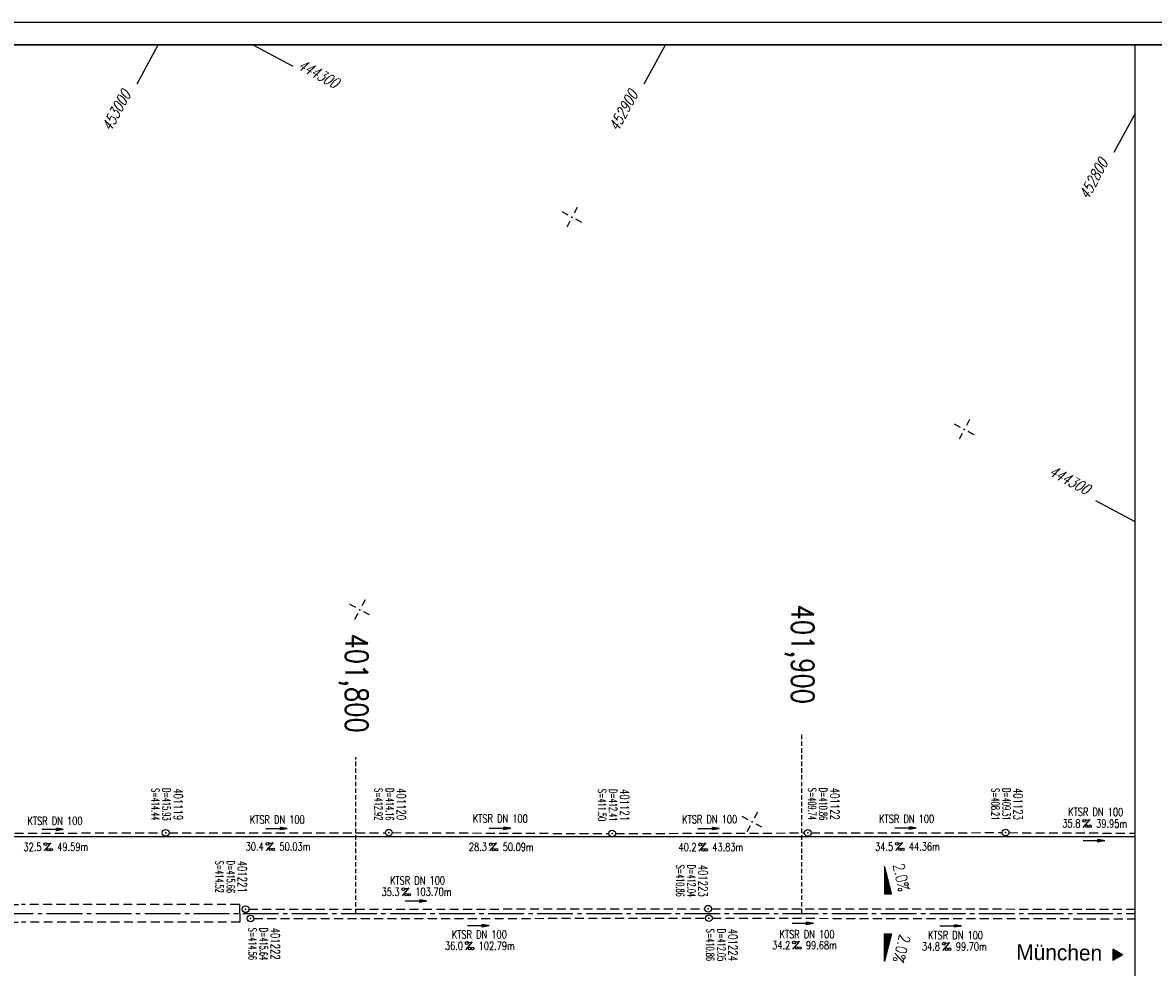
# Model space of a CAD drawing. Extents: x 0 to 1135, y 0 to 420.
# Tile 14 of 39: x 701 to 954, y 208 to 420. Entities that reach past the tile are written whole.
import ezdxf
from ezdxf.enums import TextEntityAlignment as Align

# ---------------------------------------------------------------- set-up
doc = ezdxf.new("R2010")
doc.units = 0
doc.header["$LTSCALE"] = 2
doc.header["$MEASUREMENT"] = 0
for name, pattern in [('ACHSE', [5.5, 4, -0.5, 0.5, -0.5]), ('AUSGEZOGEN', [0]), ('GESTRICH-X2', [1.5, 1, -0.5]), ('GESTRICHELT', [0.75, 0.5, -0.25])]:
    doc.linetypes.add(name, pattern=pattern)
doc.layers.get('0').update_dxf_attribs({"linetype": 'AUSGEZOGEN'})
for name, color, linetype in [('ACHSETOP', 250, 'ACHSE'), ('FBR', 8, 'CONTINUOUS'), ('GEF', 1, 'AUSGEZOGEN'), ('HEKTOM', 250, 'GESTRICHELT'), ('KANAL', 7, 'GESTRICH-X2'), ('MS-UEBERFAHRT', 8, 'GESTRICH-X2'), ('NETZ', 250, 'CONTINUOUS'), ('PFEIL', 7, 'CONTINUOUS'), ('RAHMEN', 250, 'AUSGEZOGEN'), ('RICHTG', 250, 'CONTINUOUS'), ('SCHACHTNR', 6, 'CONTINUOUS'), ('SCHSYMBOL', 7, 'CONTINUOUS'), ('TEXTO', 4, 'CONTINUOUS'), ('TEXTU', 4, 'CONTINUOUS')]:
    doc.layers.add(name, color=color, linetype=linetype)
doc.styles.add('ROMANS', font='romans.shx', dxfattribs={"width": 0.8})
doc.styles.add('UNIR-O', font='unir_o.shx')

# ---------------------------------------------------------------- blocks, each defined once
blk = doc.blocks.new('IKR')
at = {"color": 0}
for p, q in [((-2.5, 0), (-1, 0)), ((0, 1), (0, 2.5)), ((1, 0), (2.5, 0)), ((0, -2.5), (0, -1))]:
    blk.add_line(p, q, dxfattribs=at)
blk.add_circle((0, 0), 0.05, dxfattribs=at)
blk.add_point((0, 0), dxfattribs=at)
blk = doc.blocks.new('GST')
at = {"color": 0}
blk.add_circle((0, 0), 0.75, dxfattribs=at)
blk.add_point((0, 0), dxfattribs=at)
blk = doc.blocks.new('10')
blk.add_blockref('GST', (0, 0))
blk = doc.blocks.new('PROM')
blk.add_line((1.57, 1.82), (0.02, 0.02))
for centre, radius in [((0.32, 1.51), 0.317), ((0.94, 0.29), 0.283), ((1.64, 0.29), 0.283)]:
    blk.add_circle(centre, radius)
blk.add_arc((0.99, 2.68), 1.03, 239.1414, 303.3549)
blk = doc.blocks.new('PFEIL2')
at = {"color": 0}
for p, q in [((0.88, 0), (-2.4, -0.01)), ((0.88, -0.27), (0.88, 0.28)), ((0.88, 0.28), (2.43, 0.01)), ((0.91, 0.27), (0.88, 0.26)), ((0.97, 0.26), (0.88, 0.25)), ((1.02, 0.25), (0.88, 0.23)), ((1.07, 0.24), (0.88, 0.21)), ((1.13, 0.23), (0.88, 0.19)), ((1.18, 0.22), (0.88, 0.17)), ((1.24, 0.21), (0.88, 0.15)), ((1.29, 0.21), (0.88, 0.14)), ((1.34, 0.2), (0.88, 0.12)), ((1.4, 0.19), (0.88, 0.1)), ((1.45, 0.18), (0.88, 0.08)), ((1.51, 0.17), (0.88, 0.06)), ((1.56, 0.16), (0.88, 0.04)), ((1.61, 0.15), (0.88, 0.02)), ((1.67, 0.14), (0.88, 0.01)), ((1.72, 0.13), (0.88, -0.01)), ((1.78, 0.12), (0.88, -0.03)), ((1.83, 0.11), (0.88, -0.05)), ((1.88, 0.1), (0.88, -0.07)), ((1.94, 0.09), (0.88, -0.09)), ((2.05, 0.08), (0.88, -0.12)), ((1.99, 0.08), (0.88, -0.11)), ((2.1, 0.07), (0.88, -0.14)), ((2.15, 0.06), (0.88, -0.16)), ((2.21, 0.05), (0.88, -0.18)), ((2.26, 0.04), (0.88, -0.2)), ((2.32, 0.03), (0.88, -0.22)), ((2.37, 0.02), (0.88, -0.23)), ((2.42, 0.01), (0.88, -0.25)), ((2.43, 0.01), (0.88, -0.27))]:
    blk.add_line(p, q, dxfattribs=at)
blk = doc.blocks.new('*X17')
at = {"color": 0}
for p, q in [((725.83, 193.84), (727.44, 195.45)), ((725.83, 193.85), (727.43, 195.45)), ((725.83, 193.86), (727.42, 195.45)), ((725.83, 193.87), (727.41, 195.45)), ((725.83, 193.88), (727.4, 195.45)), ((725.83, 193.89), (727.39, 195.45)), ((725.83, 193.9), (727.38, 195.45)), ((725.83, 193.91), (727.37, 195.45)), ((725.83, 193.91), (727.37, 195.45)), ((725.83, 193.92), (727.36, 195.45)), ((725.83, 193.93), (727.35, 195.45)), ((725.83, 193.94), (727.34, 195.45)), ((725.83, 193.95), (727.33, 195.45)), ((725.83, 193.96), (727.32, 195.45)), ((725.83, 193.97), (727.31, 195.45)), ((725.83, 193.98), (727.3, 195.45)), ((725.83, 193.99), (727.29, 195.45)), ((725.83, 193.99), (727.29, 195.45)), ((725.83, 194), (727.28, 195.45)), ((725.83, 194.01), (727.27, 195.45)), ((725.83, 194.02), (727.26, 195.45)), ((725.83, 194.03), (727.25, 195.45)), ((725.83, 194.04), (727.24, 195.45)), ((725.83, 194.05), (727.23, 195.45)), ((725.83, 194.06), (727.22, 195.45)), ((725.83, 194.06), (727.21, 195.45)), ((725.83, 194.07), (727.21, 195.45)), ((725.83, 194.08), (727.2, 195.45)), ((725.83, 194.09), (727.19, 195.45)), ((725.83, 194.1), (727.18, 195.45)), ((725.83, 194.11), (727.17, 195.45)), ((725.83, 194.12), (727.16, 195.45)), ((725.83, 194.13), (727.15, 195.45)), ((725.83, 194.14), (727.14, 195.45)), ((725.83, 194.14), (727.14, 195.45)), ((725.83, 194.15), (727.13, 195.45)), ((725.83, 194.16), (727.12, 195.45)), ((725.83, 194.17), (727.11, 195.45)), ((725.83, 194.18), (727.1, 195.45)), ((725.83, 194.19), (727.09, 195.45)), ((725.83, 194.2), (727.08, 195.45)), ((725.83, 194.21), (727.07, 195.45)), ((725.83, 194.21), (727.06, 195.45)), ((725.83, 194.22), (727.06, 195.45)), ((725.83, 194.23), (727.05, 195.45)), ((725.83, 194.24), (727.04, 195.45)), ((725.83, 194.25), (727.03, 195.45)), ((725.83, 194.26), (727.02, 195.45)), ((725.83, 194.27), (727.01, 195.45)), ((725.83, 194.28), (727, 195.45)), ((725.83, 194.29), (726.99, 195.45)), ((725.83, 194.29), (726.99, 195.45)), ((725.83, 194.3), (726.98, 195.45)), ((725.83, 194.31), (726.97, 195.45)), ((725.83, 194.32), (726.96, 195.45)), ((725.83, 194.33), (726.95, 195.45)), ((725.83, 194.34), (726.94, 195.45)), ((725.83, 194.35), (726.93, 195.45)), ((725.83, 194.36), (726.92, 195.45)), ((725.83, 194.37), (726.91, 195.45)), ((725.83, 194.37), (726.91, 195.45)), ((725.83, 194.38), (726.9, 195.45)), ((725.83, 194.39), (726.89, 195.45)), ((725.83, 194.4), (726.88, 195.45)), ((725.83, 194.41), (726.87, 195.45)), ((725.83, 194.42), (726.86, 195.45)), ((725.83, 194.43), (726.85, 195.45)), ((725.83, 194.44), (726.84, 195.45)), ((725.83, 194.44), (726.83, 195.45)), ((725.83, 194.45), (726.83, 195.45)), ((725.83, 194.46), (726.82, 195.45)), ((725.83, 194.47), (726.81, 195.45)), ((725.83, 194.48), (726.8, 195.45)), ((725.83, 194.49), (726.79, 195.45)), ((725.83, 194.5), (726.78, 195.45)), ((725.83, 194.51), (726.77, 195.45)), ((725.83, 194.52), (726.76, 195.45)), ((725.83, 194.52), (726.76, 195.45)), ((725.83, 194.53), (726.75, 195.45)), ((725.83, 194.54), (726.74, 195.45)), ((725.83, 194.55), (726.73, 195.45)), ((725.83, 194.56), (726.72, 195.45)), ((725.83, 194.57), (726.71, 195.45)), ((725.83, 194.58), (726.7, 195.45)), ((725.83, 194.59), (726.69, 195.45)), ((725.83, 194.59), (726.68, 195.45)), ((725.83, 194.6), (726.68, 195.45)), ((725.83, 194.61), (726.67, 195.45)), ((725.83, 194.62), (726.66, 195.45)), ((725.83, 194.63), (726.65, 195.45)), ((725.83, 194.64), (726.64, 195.45)), ((725.83, 194.65), (726.63, 195.45)), ((725.83, 194.66), (726.62, 195.45)), ((725.83, 194.67), (726.61, 195.45)), ((725.83, 194.67), (726.61, 195.45)), ((725.83, 194.68), (726.6, 195.45)), ((725.83, 194.69), (726.59, 195.45)), ((725.83, 194.7), (726.58, 195.45)), ((725.83, 194.71), (726.57, 195.45)), ((725.83, 194.72), (726.56, 195.45)), ((725.83, 194.73), (726.55, 195.45)), ((725.83, 194.74), (726.54, 195.45)), ((725.83, 194.75), (726.53, 195.45)), ((725.83, 194.75), (726.53, 195.45)), ((725.83, 194.76), (726.52, 195.45)), ((725.83, 194.77), (726.51, 195.45)), ((725.83, 194.78), (726.5, 195.45)), ((725.83, 194.79), (726.49, 195.45)), ((725.83, 194.8), (726.48, 195.45)), ((725.83, 194.81), (726.47, 195.45)), ((725.83, 194.82), (726.46, 195.45)), ((725.83, 194.82), (726.45, 195.45)), ((725.83, 194.83), (726.45, 195.45)), ((725.83, 194.84), (726.44, 195.45)), ((725.83, 194.85), (726.43, 195.45)), ((725.83, 194.86), (726.42, 195.45)), ((725.83, 194.87), (726.41, 195.45)), ((725.83, 194.88), (726.4, 195.45)), ((725.83, 194.89), (726.39, 195.45)), ((725.83, 194.9), (726.38, 195.45)), ((725.83, 194.9), (726.38, 195.45)), ((725.83, 194.91), (726.37, 195.45)), ((725.83, 194.92), (726.36, 195.45)), ((725.83, 194.93), (726.35, 195.45)), ((725.83, 194.94), (726.34, 195.45)), ((725.83, 194.95), (726.33, 195.45)), ((725.83, 194.96), (726.32, 195.45)), ((725.83, 194.97), (726.31, 195.45)), ((725.83, 194.98), (726.3, 195.45)), ((725.83, 194.98), (726.3, 195.45)), ((725.83, 194.99), (726.29, 195.45)), ((725.83, 195), (726.28, 195.45)), ((725.83, 195.01), (726.27, 195.45)), ((725.83, 195.02), (726.26, 195.45)), ((725.83, 195.03), (726.25, 195.45)), ((725.83, 195.04), (726.24, 195.45)), ((725.83, 195.05), (726.23, 195.45)), ((725.83, 195.05), (726.22, 195.45)), ((725.83, 195.06), (726.22, 195.45)), ((725.83, 195.07), (726.21, 195.45)), ((725.83, 195.08), (726.2, 195.45)), ((725.83, 195.09), (726.19, 195.45)), ((725.83, 195.1), (726.18, 195.45)), ((725.83, 195.11), (726.17, 195.45)), ((725.83, 195.12), (726.16, 195.45)), ((725.83, 195.13), (726.15, 195.45)), ((725.83, 195.13), (726.15, 195.45)), ((725.83, 195.14), (726.14, 195.45)), ((725.83, 195.15), (726.13, 195.45)), ((725.83, 195.16), (726.12, 195.45)), ((725.83, 195.17), (726.11, 195.45)), ((725.83, 195.18), (726.1, 195.45)), ((725.83, 195.19), (726.09, 195.45)), ((725.83, 195.2), (726.08, 195.45)), ((725.83, 195.2), (726.07, 195.45)), ((725.83, 195.21), (726.07, 195.45)), ((725.83, 195.22), (726.06, 195.45)), ((725.83, 195.23), (726.05, 195.45)), ((725.83, 195.24), (726.04, 195.45)), ((725.83, 195.25), (726.03, 195.45)), ((725.83, 195.26), (726.02, 195.45)), ((725.83, 195.27), (726.01, 195.45)), ((725.83, 195.28), (726, 195.45)), ((725.83, 195.28), (726, 195.45)), ((725.83, 195.29), (725.99, 195.45)), ((725.83, 195.3), (725.98, 195.45)), ((725.83, 195.31), (725.97, 195.45)), ((725.83, 195.32), (725.96, 195.45)), ((725.83, 195.33), (725.95, 195.45)), ((725.83, 195.34), (725.94, 195.45)), ((725.83, 195.35), (725.93, 195.45)), ((725.83, 195.36), (725.92, 195.45)), ((725.83, 195.36), (725.92, 195.45)), ((725.83, 195.37), (725.91, 195.45)), ((725.83, 195.38), (725.9, 195.45)), ((725.83, 195.39), (725.89, 195.45)), ((725.83, 195.4), (725.88, 195.45)), ((725.83, 195.41), (725.87, 195.45)), ((725.83, 195.42), (725.86, 195.45)), ((725.83, 195.43), (725.85, 195.45)), ((725.83, 195.43), (725.84, 195.45)), ((725.83, 195.44), (725.84, 195.45)), ((725.83, 193.83), (727.43, 195.43)), ((725.83, 193.82), (727.43, 195.42)), ((725.83, 193.81), (727.43, 195.41)), ((725.83, 193.8), (727.42, 195.4)), ((725.83, 193.79), (727.42, 195.38)), ((725.83, 193.78), (727.42, 195.37)), ((725.83, 193.77), (727.41, 195.36)), ((725.83, 193.76), (727.41, 195.35)), ((725.83, 193.76), (727.41, 195.34)), ((725.83, 193.75), (727.4, 195.32)), ((725.83, 193.74), (727.4, 195.31)), ((725.83, 193.73), (727.4, 195.3)), ((725.83, 193.72), (727.4, 195.29)), ((725.83, 193.71), (727.39, 195.28)), ((725.83, 193.7), (727.39, 195.26)), ((725.83, 193.69), (727.39, 195.25)), ((725.83, 193.68), (727.38, 195.24)), ((725.83, 193.68), (727.38, 195.23)), ((725.83, 193.67), (727.38, 195.22)), ((725.83, 193.66), (727.37, 195.2)), ((725.83, 193.65), (727.37, 195.19)), ((725.83, 193.64), (727.37, 195.18)), ((725.83, 193.63), (727.36, 195.17)), ((725.83, 193.62), (727.36, 195.16)), ((725.83, 193.61), (727.36, 195.14)), ((725.83, 193.61), (727.35, 195.13)), ((725.83, 193.6), (727.35, 195.12)), ((725.83, 193.59), (727.35, 195.11)), ((725.83, 193.58), (727.34, 195.1)), ((725.83, 193.57), (727.34, 195.08)), ((725.83, 193.56), (727.34, 195.07)), ((725.83, 193.55), (727.34, 195.06)), ((725.83, 193.54), (727.33, 195.05)), ((725.83, 193.53), (727.33, 195.04)), ((725.83, 193.53), (727.33, 195.02)), ((725.83, 193.52), (727.32, 195.01)), ((725.83, 193.51), (727.32, 195)), ((725.83, 193.5), (727.32, 194.99)), ((725.83, 193.49), (727.31, 194.98)), ((725.83, 193.48), (727.31, 194.96)), ((725.83, 193.47), (727.31, 194.95)), ((725.83, 193.46), (727.3, 194.94)), ((725.83, 193.45), (727.3, 194.93)), ((725.83, 193.45), (727.3, 194.92)), ((725.83, 193.44), (727.29, 194.91)), ((725.83, 193.43), (727.29, 194.89)), ((725.83, 193.42), (727.29, 194.88)), ((725.83, 193.41), (727.29, 194.87)), ((725.83, 193.4), (727.28, 194.86)), ((725.83, 193.39), (727.28, 194.85)), ((725.83, 193.38), (727.28, 194.83)), ((725.83, 193.38), (727.27, 194.82)), ((725.83, 193.37), (727.27, 194.81)), ((725.83, 193.36), (727.27, 194.8)), ((725.83, 193.35), (727.26, 194.79)), ((725.83, 193.34), (727.26, 194.77)), ((725.83, 193.33), (727.26, 194.76)), ((725.83, 193.32), (727.25, 194.75)), ((725.83, 193.31), (727.25, 194.74)), ((725.83, 193.3), (727.25, 194.73)), ((725.83, 193.3), (727.24, 194.71)), ((725.83, 193.29), (727.24, 194.7)), ((725.83, 193.28), (727.24, 194.69)), ((725.83, 193.27), (727.23, 194.68)), ((725.83, 193.26), (727.23, 194.67)), ((725.83, 193.25), (727.23, 194.65)), ((725.83, 193.24), (727.23, 194.64)), ((725.83, 193.23), (727.22, 194.63)), ((725.83, 193.22), (727.22, 194.62)), ((725.83, 193.22), (727.22, 194.61)), ((725.83, 193.21), (727.21, 194.59)), ((725.83, 193.2), (727.21, 194.58)), ((725.83, 193.19), (727.21, 194.57)), ((725.83, 193.18), (727.2, 194.56)), ((725.83, 193.17), (727.2, 194.55)), ((725.83, 193.16), (727.2, 194.53)), ((725.83, 193.15), (727.19, 194.52)), ((725.83, 193.15), (727.19, 194.51)), ((725.83, 193.14), (727.19, 194.5)), ((725.83, 193.13), (727.18, 194.49)), ((725.83, 193.12), (727.18, 194.47)), ((725.83, 193.11), (727.18, 194.46)), ((725.83, 193.1), (727.17, 194.45)), ((725.83, 193.09), (727.17, 194.44)), ((725.83, 193.08), (727.17, 194.43)), ((725.83, 193.07), (727.17, 194.41)), ((725.83, 193.07), (727.16, 194.4)), ((725.83, 193.06), (727.16, 194.39)), ((725.83, 193.05), (727.16, 194.38)), ((725.83, 193.04), (727.15, 194.37)), ((725.83, 193.03), (727.15, 194.35)), ((725.83, 193.02), (727.15, 194.34)), ((725.83, 193.01), (727.14, 194.33)), ((725.83, 193), (727.14, 194.32)), ((725.83, 193), (727.14, 194.31)), ((725.83, 192.99), (727.13, 194.29)), ((725.83, 192.98), (727.13, 194.28)), ((725.83, 192.97), (727.13, 194.27)), ((725.83, 192.96), (727.12, 194.26)), ((725.83, 192.95), (727.12, 194.25)), ((725.83, 192.94), (727.12, 194.23)), ((725.83, 192.93), (727.11, 194.22)), ((725.83, 192.92), (727.11, 194.21)), ((725.83, 192.92), (727.11, 194.2)), ((725.83, 192.91), (727.11, 194.19)), ((725.83, 192.9), (727.1, 194.17)), ((725.83, 192.89), (727.1, 194.16)), ((725.83, 192.88), (727.1, 194.15)), ((725.83, 192.87), (727.09, 194.14)), ((725.83, 192.86), (727.09, 194.13)), ((725.83, 192.85), (727.09, 194.11)), ((725.83, 192.84), (727.08, 194.1)), ((725.83, 192.84), (727.08, 194.09)), ((725.83, 192.83), (727.08, 194.08)), ((725.83, 192.82), (727.07, 194.07)), ((725.83, 192.81), (727.07, 194.05)), ((725.83, 192.8), (727.07, 194.04)), ((725.83, 192.79), (727.06, 194.03)), ((725.83, 192.78), (727.06, 194.02)), ((725.83, 192.77), (727.06, 194.01)), ((725.83, 192.77), (727.05, 193.99)), ((725.83, 192.76), (727.05, 193.98)), ((725.83, 192.75), (727.05, 193.97)), ((725.83, 192.74), (727.05, 193.96)), ((725.83, 192.73), (727.04, 193.95)), ((725.83, 192.72), (727.04, 193.93)), ((725.83, 192.71), (727.04, 193.92)), ((725.83, 192.7), (727.03, 193.91)), ((725.83, 192.69), (727.03, 193.9)), ((725.83, 192.69), (727.03, 193.89)), ((725.83, 192.68), (727.02, 193.87)), ((725.83, 192.67), (727.02, 193.86)), ((725.83, 192.66), (727.02, 193.85)), ((725.83, 192.65), (727.01, 193.84)), ((725.83, 192.64), (727.01, 193.83)), ((725.83, 192.63), (727.01, 193.81)), ((725.83, 192.62), (727, 193.8)), ((725.83, 192.62), (727, 193.79)), ((725.83, 192.61), (727, 193.78)), ((725.83, 192.6), (726.99, 193.77)), ((725.83, 192.59), (726.99, 193.75)), ((725.83, 192.58), (726.99, 193.74)), ((725.83, 192.57), (726.99, 193.73)), ((725.83, 192.56), (726.98, 193.72)), ((725.83, 192.55), (726.98, 193.71)), ((725.83, 192.54), (726.98, 193.69)), ((725.83, 192.54), (726.97, 193.68)), ((725.83, 192.53), (726.97, 193.67)), ((725.83, 192.52), (726.97, 193.66)), ((725.83, 192.51), (726.96, 193.65)), ((725.83, 192.5), (726.96, 193.63)), ((725.83, 192.49), (726.96, 193.62)), ((725.83, 192.48), (726.95, 193.61)), ((725.83, 192.47), (726.95, 193.6)), ((725.83, 192.46), (726.95, 193.59)), ((725.83, 192.46), (726.94, 193.57)), ((725.83, 192.45), (726.94, 193.56)), ((725.83, 192.44), (726.94, 193.55)), ((725.83, 192.43), (726.94, 193.54)), ((725.83, 192.42), (726.93, 193.53)), ((725.83, 192.41), (726.93, 193.51)), ((725.83, 192.4), (726.93, 193.5)), ((725.83, 192.39), (726.92, 193.49)), ((725.83, 192.39), (726.92, 193.48)), ((725.83, 192.38), (726.92, 193.47)), ((725.83, 192.37), (726.91, 193.45)), ((725.83, 192.36), (726.91, 193.44)), ((725.83, 192.35), (726.91, 193.43)), ((725.83, 192.34), (726.9, 193.42)), ((725.83, 192.33), (726.9, 193.41)), ((725.83, 192.32), (726.9, 193.39)), ((725.83, 192.31), (726.89, 193.38)), ((725.83, 192.31), (726.89, 193.37)), ((725.83, 192.3), (726.89, 193.36)), ((725.83, 192.29), (726.88, 193.35)), ((725.83, 192.28), (726.88, 193.33)), ((725.83, 192.27), (726.88, 193.32)), ((725.83, 192.26), (726.88, 193.31)), ((725.83, 192.25), (726.87, 193.3)), ((725.83, 192.24), (726.87, 193.29)), ((725.83, 192.24), (726.87, 193.27)), ((725.83, 192.23), (726.86, 193.26)), ((725.83, 192.22), (726.86, 193.25)), ((725.83, 192.21), (726.86, 193.24)), ((725.83, 192.2), (726.85, 193.23)), ((725.83, 192.19), (726.85, 193.21)), ((725.83, 192.18), (726.85, 193.2)), ((725.83, 192.17), (726.84, 193.19)), ((725.83, 192.16), (726.84, 193.18)), ((725.83, 192.16), (726.84, 193.17)), ((725.83, 192.15), (726.83, 193.15)), ((725.83, 192.14), (726.83, 193.14)), ((725.83, 192.13), (726.83, 193.13)), ((725.83, 192.12), (726.82, 193.12)), ((725.83, 192.11), (726.82, 193.11)), ((725.83, 192.1), (726.82, 193.09)), ((725.83, 192.09), (726.82, 193.08)), ((725.83, 192.08), (726.81, 193.07)), ((725.83, 192.08), (726.81, 193.06)), ((725.83, 192.07), (726.81, 193.05)), ((725.83, 192.06), (726.8, 193.03)), ((725.83, 192.05), (726.8, 193.02)), ((725.83, 192.04), (726.8, 193.01)), ((725.83, 192.03), (726.79, 193)), ((725.83, 192.02), (726.79, 192.99)), ((725.83, 192.01), (726.79, 192.97)), ((725.83, 192.01), (726.78, 192.96)), ((725.83, 192), (726.78, 192.95)), ((725.83, 191.99), (726.78, 192.94)), ((725.83, 191.98), (726.77, 192.93)), ((725.83, 191.97), (726.77, 192.91)), ((725.83, 191.96), (726.77, 192.9)), ((725.83, 191.95), (726.76, 192.89)), ((725.83, 191.94), (726.76, 192.88)), ((725.83, 191.93), (726.76, 192.87)), ((725.83, 191.93), (726.76, 192.85)), ((725.83, 191.92), (726.75, 192.84)), ((725.83, 191.91), (726.75, 192.83)), ((725.83, 191.9), (726.75, 192.82)), ((725.83, 191.89), (726.74, 192.81)), ((725.83, 191.88), (726.74, 192.79)), ((725.83, 191.87), (726.74, 192.78)), ((725.83, 191.86), (726.73, 192.77)), ((725.83, 191.85), (726.73, 192.76)), ((725.83, 191.85), (726.73, 192.75)), ((725.83, 191.84), (726.72, 192.73)), ((725.83, 191.83), (726.72, 192.72)), ((725.83, 191.82), (726.72, 192.71)), ((725.83, 191.81), (726.71, 192.7)), ((725.83, 191.8), (726.71, 192.69)), ((725.83, 191.79), (726.71, 192.67)), ((725.83, 191.78), (726.7, 192.66)), ((725.83, 191.78), (726.7, 192.65)), ((725.83, 191.77), (726.7, 192.64)), ((725.83, 191.76), (726.7, 192.63)), ((725.83, 191.75), (726.69, 192.61)), ((725.83, 191.74), (726.69, 192.6)), ((725.83, 191.73), (726.69, 192.59)), ((725.83, 191.72), (726.68, 192.58)), ((725.83, 191.71), (726.68, 192.57)), ((725.83, 191.7), (726.68, 192.55)), ((725.83, 191.7), (726.67, 192.54)), ((725.83, 191.69), (726.67, 192.53)), ((725.83, 191.68), (726.67, 192.52)), ((725.83, 191.67), (726.66, 192.51)), ((725.83, 191.66), (726.66, 192.49)), ((725.83, 191.65), (726.66, 192.48)), ((725.83, 191.64), (726.65, 192.47)), ((725.83, 191.63), (726.65, 192.46)), ((725.83, 191.63), (726.65, 192.45)), ((725.83, 191.62), (726.64, 192.43)), ((725.83, 191.61), (726.64, 192.42)), ((725.83, 191.6), (726.64, 192.41)), ((725.83, 191.59), (726.64, 192.4)), ((725.83, 191.58), (726.63, 192.39)), ((725.83, 191.57), (726.63, 192.37)), ((725.83, 191.56), (726.63, 192.36)), ((725.83, 191.55), (726.62, 192.35)), ((725.83, 191.55), (726.62, 192.34)), ((725.83, 191.54), (726.62, 192.33)), ((725.83, 191.53), (726.61, 192.31)), ((725.83, 191.52), (726.61, 192.3)), ((725.83, 191.51), (726.61, 192.29)), ((725.83, 191.5), (726.6, 192.28)), ((725.83, 191.49), (726.6, 192.27)), ((725.83, 191.48), (726.6, 192.25)), ((725.83, 191.47), (726.59, 192.24)), ((725.83, 191.47), (726.59, 192.23)), ((725.83, 191.46), (726.59, 192.22)), ((725.83, 191.45), (726.59, 192.21)), ((725.83, 191.44), (726.58, 192.19)), ((725.83, 191.43), (726.58, 192.18)), ((725.83, 191.42), (726.58, 192.17)), ((725.83, 191.41), (726.57, 192.16)), ((725.83, 191.4), (726.57, 192.15)), ((725.83, 191.4), (726.57, 192.13)), ((725.83, 191.39), (726.56, 192.12)), ((725.83, 191.38), (726.56, 192.11)), ((725.83, 191.37), (726.56, 192.1)), ((725.83, 191.36), (726.55, 192.09)), ((725.83, 191.35), (726.55, 192.07)), ((725.83, 191.34), (726.55, 192.06)), ((725.83, 191.33), (726.54, 192.05)), ((725.83, 191.32), (726.54, 192.04)), ((725.83, 191.32), (726.54, 192.03)), ((725.83, 191.31), (726.53, 192.01)), ((725.83, 191.3), (726.53, 192)), ((725.83, 191.29), (726.53, 191.99)), ((725.83, 191.28), (726.53, 191.98)), ((725.83, 191.27), (726.52, 191.97)), ((725.83, 191.26), (726.52, 191.95)), ((725.83, 191.25), (726.52, 191.94)), ((725.83, 191.25), (726.51, 191.93)), ((725.83, 191.24), (726.51, 191.92)), ((725.83, 191.23), (726.51, 191.91)), ((725.83, 191.22), (726.5, 191.89)), ((725.83, 191.21), (726.5, 191.88)), ((725.83, 191.2), (726.5, 191.87)), ((725.83, 191.19), (726.49, 191.86)), ((725.83, 191.18), (726.49, 191.85)), ((725.83, 191.17), (726.49, 191.84)), ((725.83, 191.17), (726.48, 191.82)), ((725.83, 191.16), (726.48, 191.81)), ((725.83, 191.15), (726.48, 191.8)), ((725.83, 191.14), (726.47, 191.79)), ((725.83, 191.13), (726.47, 191.78)), ((725.83, 191.12), (726.47, 191.76)), ((725.83, 191.11), (726.47, 191.75)), ((725.83, 191.1), (726.46, 191.74)), ((725.83, 191.09), (726.46, 191.73)), ((725.83, 191.09), (726.46, 191.72)), ((725.83, 191.08), (726.45, 191.7)), ((725.83, 191.07), (726.45, 191.69)), ((725.83, 191.06), (726.45, 191.68)), ((725.83, 191.05), (726.44, 191.67)), ((725.83, 191.04), (726.44, 191.66)), ((725.83, 191.03), (726.44, 191.64)), ((725.83, 191.02), (726.43, 191.63)), ((725.83, 191.02), (726.43, 191.62)), ((725.83, 191.01), (726.43, 191.61)), ((725.83, 191), (726.42, 191.6)), ((725.83, 190.99), (726.42, 191.58)), ((725.83, 190.98), (726.42, 191.57)), ((725.83, 190.97), (726.41, 191.56)), ((725.83, 190.96), (726.41, 191.55)), ((725.83, 190.95), (726.41, 191.54)), ((725.83, 190.94), (726.41, 191.52)), ((725.83, 190.94), (726.4, 191.51)), ((725.83, 190.93), (726.4, 191.5)), ((725.83, 190.92), (726.4, 191.49)), ((725.83, 190.91), (726.39, 191.48)), ((725.83, 190.9), (726.39, 191.46)), ((725.83, 190.89), (726.39, 191.45)), ((725.83, 190.88), (726.38, 191.44)), ((725.83, 190.87), (726.38, 191.43)), ((725.83, 190.87), (726.38, 191.42)), ((725.83, 190.86), (726.37, 191.4)), ((725.83, 190.85), (726.37, 191.39)), ((725.83, 190.84), (726.37, 191.38)), ((725.83, 190.83), (726.36, 191.37)), ((725.83, 190.82), (726.36, 191.36)), ((725.83, 190.81), (726.36, 191.34)), ((725.83, 190.8), (726.35, 191.33)), ((725.83, 190.79), (726.35, 191.32)), ((725.83, 190.79), (726.35, 191.31)), ((725.83, 190.78), (726.35, 191.3)), ((725.83, 190.77), (726.34, 191.28)), ((725.83, 190.76), (726.34, 191.27)), ((725.83, 190.75), (726.34, 191.26)), ((725.83, 190.74), (726.33, 191.25)), ((725.83, 190.73), (726.33, 191.24)), ((725.83, 190.72), (726.33, 191.22)), ((725.83, 190.71), (726.32, 191.21)), ((725.83, 190.71), (726.32, 191.2)), ((725.83, 190.7), (726.32, 191.19)), ((725.83, 190.69), (726.31, 191.18)), ((725.83, 190.68), (726.31, 191.16)), ((725.83, 190.67), (726.31, 191.15)), ((725.83, 190.66), (726.3, 191.14)), ((725.83, 190.65), (726.3, 191.13)), ((725.83, 190.64), (726.3, 191.12)), ((725.83, 190.64), (726.29, 191.1)), ((725.83, 190.63), (726.29, 191.09)), ((725.83, 190.62), (726.29, 191.08)), ((725.83, 190.61), (726.29, 191.07)), ((725.83, 190.6), (726.28, 191.06)), ((725.83, 190.59), (726.28, 191.04)), ((725.83, 190.58), (726.28, 191.03)), ((725.83, 190.57), (726.27, 191.02)), ((725.83, 190.56), (726.27, 191.01)), ((725.83, 190.56), (726.27, 191)), ((725.83, 190.55), (726.26, 190.98)), ((725.83, 190.54), (726.26, 190.97)), ((725.83, 190.53), (726.26, 190.96)), ((725.83, 190.52), (726.25, 190.95)), ((725.83, 190.51), (726.25, 190.94)), ((725.83, 190.5), (726.25, 190.92)), ((725.83, 190.49), (726.24, 190.91)), ((725.83, 190.48), (726.24, 190.9)), ((725.83, 190.48), (726.24, 190.89)), ((725.83, 190.47), (726.24, 190.88)), ((725.83, 190.46), (726.23, 190.86)), ((725.83, 190.45), (726.23, 190.85)), ((725.83, 190.44), (726.23, 190.84)), ((725.83, 190.43), (726.22, 190.83)), ((725.83, 190.42), (726.22, 190.82)), ((725.83, 190.41), (726.22, 190.8)), ((725.83, 190.41), (726.21, 190.79)), ((725.83, 190.4), (726.21, 190.78)), ((725.83, 190.39), (726.21, 190.77)), ((725.83, 190.38), (726.2, 190.76)), ((725.83, 190.37), (726.2, 190.74)), ((725.83, 190.36), (726.2, 190.73)), ((725.83, 190.35), (726.19, 190.72)), ((725.83, 190.34), (726.19, 190.71)), ((725.83, 190.33), (726.19, 190.7)), ((725.83, 190.33), (726.18, 190.68)), ((725.83, 190.32), (726.18, 190.67)), ((725.83, 190.31), (726.18, 190.66)), ((725.83, 190.3), (726.18, 190.65)), ((725.83, 190.29), (726.17, 190.64)), ((725.83, 190.28), (726.17, 190.62)), ((725.83, 190.27), (726.17, 190.61)), ((725.83, 190.26), (726.16, 190.6)), ((725.83, 190.26), (726.16, 190.59)), ((725.83, 190.25), (726.16, 190.58)), ((725.83, 190.24), (726.15, 190.56)), ((725.83, 190.23), (726.15, 190.55)), ((725.83, 190.22), (726.15, 190.54)), ((725.83, 190.21), (726.14, 190.53)), ((725.83, 190.2), (726.14, 190.52)), ((725.83, 190.19), (726.14, 190.5)), ((725.83, 190.18), (726.13, 190.49)), ((725.83, 190.18), (726.13, 190.48)), ((725.83, 190.17), (726.13, 190.47)), ((725.83, 190.16), (726.12, 190.46)), ((725.83, 190.15), (726.12, 190.44)), ((725.83, 190.14), (726.12, 190.43)), ((725.83, 190.13), (726.12, 190.42)), ((725.83, 190.12), (726.11, 190.41)), ((725.83, 190.11), (726.11, 190.4)), ((725.83, 190.1), (726.11, 190.38)), ((725.83, 190.1), (726.1, 190.37)), ((725.83, 190.09), (726.1, 190.36)), ((725.83, 190.08), (726.1, 190.35)), ((725.83, 190.07), (726.09, 190.34)), ((725.83, 190.06), (726.09, 190.32)), ((725.83, 190.05), (726.09, 190.31)), ((725.83, 190.04), (726.08, 190.3)), ((725.83, 190.03), (726.08, 190.29)), ((725.83, 190.03), (726.08, 190.28)), ((725.83, 190.02), (726.07, 190.26)), ((725.83, 190.01), (726.07, 190.25)), ((725.83, 190), (726.07, 190.24)), ((725.83, 189.99), (726.06, 190.23)), ((725.83, 189.98), (726.06, 190.22)), ((725.83, 189.97), (726.06, 190.2)), ((725.83, 189.96), (726.06, 190.19)), ((725.83, 189.95), (726.05, 190.18)), ((725.83, 189.95), (726.05, 190.17)), ((725.83, 189.94), (726.05, 190.16)), ((725.83, 189.93), (726.04, 190.14)), ((725.83, 189.92), (726.04, 190.13)), ((725.83, 189.91), (726.04, 190.12)), ((725.83, 189.9), (726.03, 190.11)), ((725.83, 189.89), (726.03, 190.1)), ((725.83, 189.88), (726.03, 190.08)), ((725.83, 189.88), (726.02, 190.07)), ((725.83, 189.87), (726.02, 190.06)), ((725.83, 189.86), (726.02, 190.05)), ((725.83, 189.85), (726.01, 190.04)), ((725.83, 189.84), (726.01, 190.02)), ((725.83, 189.83), (726.01, 190.01)), ((725.83, 189.82), (726, 190)), ((725.83, 189.81), (726, 189.99)), ((725.83, 189.8), (726, 189.98)), ((725.83, 189.8), (726, 189.96)), ((725.83, 189.79), (725.99, 189.95)), ((725.83, 189.78), (725.99, 189.94)), ((725.83, 189.77), (725.99, 189.93)), ((725.83, 189.76), (725.98, 189.92)), ((725.83, 189.75), (725.98, 189.9)), ((725.83, 189.74), (725.98, 189.89)), ((725.83, 189.73), (725.97, 189.88)), ((725.83, 189.72), (725.97, 189.87)), ((725.83, 189.72), (725.97, 189.86)), ((725.83, 189.71), (725.96, 189.84)), ((725.83, 189.7), (725.96, 189.83)), ((725.83, 189.69), (725.96, 189.82)), ((725.83, 189.68), (725.95, 189.81)), ((725.83, 189.67), (725.95, 189.8)), ((725.83, 189.66), (725.95, 189.78)), ((725.83, 189.65), (725.94, 189.77)), ((725.83, 189.65), (725.94, 189.76)), ((725.83, 189.64), (725.94, 189.75)), ((725.83, 189.63), (725.94, 189.74)), ((725.83, 189.62), (725.93, 189.72)), ((725.83, 189.61), (725.93, 189.71)), ((725.83, 189.6), (725.93, 189.7)), ((725.83, 189.59), (725.92, 189.69)), ((725.83, 189.58), (725.92, 189.68)), ((725.83, 189.57), (725.92, 189.66)), ((725.83, 189.57), (725.91, 189.65)), ((725.83, 189.56), (725.91, 189.64)), ((725.83, 189.55), (725.91, 189.63)), ((725.83, 189.54), (725.9, 189.62)), ((725.83, 189.53), (725.9, 189.6)), ((725.83, 189.52), (725.9, 189.59)), ((725.83, 189.51), (725.89, 189.58)), ((725.83, 189.5), (725.89, 189.57)), ((725.83, 189.49), (725.89, 189.56)), ((725.83, 189.49), (725.89, 189.54)), ((725.83, 189.48), (725.88, 189.53)), ((725.83, 189.47), (725.88, 189.52)), ((725.83, 189.46), (725.88, 189.51)), ((725.83, 189.45), (725.87, 189.5)), ((725.83, 189.44), (725.87, 189.48)), ((725.83, 189.43), (725.87, 189.47)), ((725.83, 189.42), (725.86, 189.46)), ((725.83, 189.42), (725.86, 189.45)), ((725.83, 189.41), (725.86, 189.44)), ((725.83, 189.4), (725.85, 189.42)), ((725.83, 189.39), (725.85, 189.41)), ((725.83, 189.38), (725.85, 189.4)), ((725.83, 189.37), (725.84, 189.39)), ((725.83, 189.36), (725.84, 189.38)), ((725.83, 189.35), (725.84, 189.36)), ((725.83, 189.34), (725.83, 189.35)), ((725.83, 189.34), (725.83, 189.34))]:
    blk.add_line(p, q, dxfattribs=at)
blk = doc.blocks.new('GEF')
at = {"color": 0}
for p, q in [((0.01, 0.02), (0.01, 6.15)), ((1.62, 6.15), (0.01, 0.02)), ((0.01, 6.15), (1.62, 6.15))]:
    blk.add_line(p, q, dxfattribs=at)
blk.add_blockref('*X17', (-725.82, -189.3), dxfattribs=at)

msp = doc.modelspace()

# ---------------------------------------------------------------- linework, layer by layer
at = {"color": 0}
msp.add_line((945, 212.25), (945.18, 212.25), dxfattribs=at)
at = {"layer": 'ACHSETOP', "flags": 128}
msp.add_lwpolyline([(25, 241.99), (26.31, 241.79), (51.07, 238.28), (75.86, 235.09), (100.69, 232.2), (125.56, 229.63), (150.46, 227.38), (175.38, 225.43), (200.33, 223.8), (225.3, 222.49), (250.28, 221.49), (275.27, 220.81), (300.26, 220.44), (316.99, 220.37), (325.26, 220.37), (350.26, 220.37), (375.26, 220.37), (400.26, 220.37), (425.26, 220.37), (575.26, 220.37), (825.26, 220.37), (950, 220.37)], dxfattribs=at)
at = {"layer": 'FBR'}
msp.add_line((749.14, 222.37), (749.28, 218.37), dxfattribs=at)
msp.add_lwpolyline([(250.36, 238.75), (250.86, 238.73), (275.63, 238.06), (300.43, 237.69), (317.03, 237.62), (325.26, 237.62), (350.26, 237.62), (375.26, 237.62), (400.26, 237.62), (425.26, 237.62), (575.26, 237.62), (825.26, 237.62), (950, 237.62)], dxfattribs=at)
at = {"layer": 'HEKTOM'}
for p, q in [((875.26, 220.38), (875.26, 260.38)), ((775.25, 220.37), (775.26, 255.34))]:
    msp.add_line(p, q, dxfattribs=at)
at = {"layer": 'KANAL'}
for p, q in [((683.78, 238.33), (731.86, 238.41)), ((733.35, 238.41), (781.9, 238.45)), ((783.4, 238.46), (832, 238.25)), ((833.49, 238.26), (875.81, 238.4)), ((877.3, 238.41), (920.18, 238.46)), ((921.67, 238.46), (950, 238.35)), ((751.3, 221.28), (853.51, 221.4)), ((855, 221.41), (950, 221.32)), ((752.38, 219.21), (853.68, 219.28)), ((855.17, 219.29), (950, 219.16))]:
    msp.add_line(p, q, dxfattribs=at)
at = {"layer": 'MS-UEBERFAHRT'}
for points in [[(613.66, 222.37, 0.000001), (700.26, 222.37, -0.000001), (749.14, 222.37)], [(613.53, 218.37, 0.000001), (700.26, 218.37, -0.000001), (749.28, 218.37)]]:
    msp.add_lwpolyline(points, format="xyb", dxfattribs=at)
at = {"layer": 'NETZ'}
for p, q in [((730.89, 414.98), (726.13, 406.18)), ((752.34, 414.98), (761.14, 410.22)), ((844.58, 414.98), (839.82, 406.18)), ((949.98, 399.67), (945.22, 390.87)), ((949.98, 308.1), (941.18, 312.86))]:
    msp.add_line(p, q, dxfattribs=at)
at = {"layer": 'RAHMEN'}
for p, q in [((1135, 420), (0, 420)), ((950, 0), (950, 415))]:
    msp.add_line(p, q, dxfattribs=at)
at = {"layer": 'RAHMEN', "const_width": 0.35}
msp.add_lwpolyline([(25, 5), (1130, 5), (1130, 415), (25, 415), (25, 5)], dxfattribs=at)
at = {"layer": 'RICHTG'}
for p, q in [((945, 212.35), (944.99, 209.85)), ((944.99, 209.85), (947.16, 211.09)), ((944.99, 211.05), (947.07, 211.04)), ((944.99, 210.95), (946.9, 210.94)), ((944.99, 210.85), (946.73, 210.84)), ((944.99, 210.75), (946.55, 210.74)), ((944.99, 210.65), (946.38, 210.64)), ((944.99, 210.55), (946.2, 210.54)), ((944.99, 210.45), (946.03, 210.44)), ((947.16, 211.09), (945, 212.35)), ((945, 212.15), (945.35, 212.15)), ((945, 212.05), (945.52, 212.05)), ((945, 211.95), (945.69, 211.95)), ((945, 211.85), (945.87, 211.84)), ((945, 211.75), (946.04, 211.74)), ((945, 211.65), (946.21, 211.64)), ((945, 211.55), (946.38, 211.54)), ((945, 211.45), (946.56, 211.44)), ((945, 211.35), (946.73, 211.34)), ((945, 211.25), (946.9, 211.24)), ((945, 211.15), (947.07, 211.14)), ((944.99, 210.35), (945.86, 210.34)), ((944.99, 210.25), (945.68, 210.25)), ((944.99, 210.15), (945.51, 210.15)), ((944.99, 210.05), (945.33, 210.05)), ((944.99, 209.95), (945.16, 209.95))]:
    msp.add_line(p, q, dxfattribs=at)

# ---------------------------------------------------------------- block references
at = {"layer": 'GEF', "xscale": -1, "rotation": 179.4075899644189}
msp.add_blockref('GEF', (893.8, 230.86), dxfattribs=at)
at = {"layer": 'GEF', "rotation": 0.5434572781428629}
msp.add_blockref('GEF', (893.79, 209.64), dxfattribs=at)
at = {"layer": 'NETZ', "rotation": 151.5965}
for p in [(823.71, 376.39), (911.67, 328.82), (776.14, 288.43), (864.1, 240.86)]:
    msp.add_blockref('IKR', p, dxfattribs=at)
at = {"layer": 'PFEIL'}
for p, rotation in [((707.23, 239.16), 0.1093354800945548), ((757.44, 239.33), 0.04623548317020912), ((807.56, 239.4), 359.775735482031), ((854.31, 239.33), 0.1803354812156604), ((898.48, 239.45), 0.09293548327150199), ((940.74, 236.61), 359.7824354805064), ((788.72, 223.1), 0.0667354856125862), ((875.44, 218.1), 359.9545354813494), ((802.68, 217.56), 0.05053548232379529), ((908.57, 217.51), 359.9280354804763)]:
    msp.add_blockref('PFEIL2', p, dxfattribs=dict(at, rotation=rotation))
at = {"layer": 'SCHSYMBOL', "rotation": 3.548496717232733e-05}
for p in [(732.62, 238.41), (782.65, 238.45), (832.74, 238.26), (876.56, 238.39), (920.92, 238.47), (750.55, 221.29), (854.25, 221.41), (751.63, 219.21), (854.42, 219.3)]:
    msp.add_blockref('10', p, dxfattribs=at)
at = {"layer": 'TEXTU'}
for p, rotation in [((938.23, 239.61), 359.7824354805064), ((705.33, 234.36), 0.1093354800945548), ((755.14, 234.43), 0.04623548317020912), ((805.18, 234.36), 359.775735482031), ((852.16, 234.32), 0.1803354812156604), ((896.25, 234.43), 0.09293548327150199), ((785.6, 224.28), 0.0667354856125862), ((799.79, 212.2), 0.05053548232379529), ((873.16, 212.32), 359.9545354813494), ((906.75, 212.05), 359.9280354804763)]:
    msp.add_blockref('PROM', p, dxfattribs=dict(at, rotation=rotation))

# ---------------------------------------------------------------- texts
at = {"layer": 'GEF', "style": 'ROMANS', "width": 0.8}
for rotation, p in [(281.6666, (895.67, 231.29)), (255.8114, (897.18, 215.82))]:
    msp.add_text('2.0%%%', height=2.5, rotation=rotation, dxfattribs=at).set_placement(p)
at = {"layer": 'HEKTOM', "style": 'ROMANS', "width": 0.8}
for s, p in [('401,900', (872.95, 289.58)), ('401,800', (772.93, 283.11))]:
    msp.add_text(s, height=5, rotation=270, dxfattribs=at).set_placement(p)
at = {"layer": 'NETZ', "style": 'ROMANS', "oblique": 16.6, "width": 0.75}
for s, rotation, p in [('444300', 331.5965, (762.02, 409.75)), ('453000', 61.5965, (720.31, 395.41)), ('452900', 61.5965, (833.99, 395.41)), ('452800', 61.5965, (939.4, 380.1)), ('444300', 331.5965, (930.41, 318.69))]:
    msp.add_text(s, height=2.5, rotation=rotation, dxfattribs=at).set_placement(p)
at = {"layer": 'RICHTG', "style": 'UNIR-O'}
msp.add_text('München', height=3.5, rotation=359.3082, dxfattribs=at).set_placement((923.3, 209.97))
at = {"layer": 'SCHACHTNR', "style": 'ROMANS'}
for s, height, width, p in [('S=409.74', 1.8, 0.6, (876.65, 248.52)), ('401122', 2, 0.7, (881.65, 248.51)), ('401123', 2, 0.7, (922.72, 248.49)), ('S=414.44', 1.8, 0.6, (729.42, 248.43)), ('D=415.93', 1.8, 0.6, (731.91, 248.43)), ('401119', 2, 0.7, (734.43, 248.42)), ('S=412.92', 1.8, 0.6, (779.45, 248.44)), ('D=414.16', 1.8, 0.6, (781.94, 248.45)), ('401120', 2, 0.7, (784.43, 248.45)), ('S=411.50', 1.8, 0.6, (829.55, 248.25)), ('D=412.41', 1.8, 0.6, (832.04, 248.25)), ('401121', 2, 0.7, (834.53, 248.25)), ('D=410.86', 1.8, 0.6, (879.14, 248.52)), ('S=408.21', 1.8, 0.6, (917.73, 248.45)), ('D=409.31', 1.8, 0.6, (920.22, 248.45)), ('S=414.52', 1.8, 0.6, (743.78, 232.2)), ('D=415.66', 1.8, 0.6, (746.3, 232.19)), ('401221', 2, 0.7, (748.79, 232.19)), ('S=410.86', 1.8, 0.6, (847.08, 231.3)), ('D=412.04', 1.8, 0.6, (849.59, 231.28)), ('401223', 2, 0.7, (852.08, 231.29)), ('S=414.56', 1.8, 0.6, (751.2, 217.14)), ('D=415.64', 1.8, 0.6, (753.69, 217.15)), ('401222', 2, 0.7, (756.19, 217.18)), ('S=410.86', 1.8, 0.6, (853.8, 216.91)), ('D=412.05', 1.8, 0.6, (856.31, 216.9)), ('401224', 2, 0.7, (858.8, 216.9))]:
    msp.add_text(s, height=height, rotation=270, dxfattribs=dict(at, width=width)).set_placement(p)
at = {"layer": 'TEXTO', "style": 'ROMANS', "width": 0.75}
for rotation, p in [(359.7824, (941.13, 242.2)), (0.1093, (707.82, 240.2)), (0.0462, (757.63, 240.49)), (359.7757, (807.63, 240.72)), (0.1803, (854.59, 240.55)), (0.0929, (898.74, 240.65)), (0.0667, (789.08, 226.84)), (0.0505, (802.94, 214.73)), (359.9545, (876.4, 214.79)), (359.928, (909.69, 214.57))]:
    msp.add_text('KTSR DN 100', height=1.8, rotation=rotation, dxfattribs=at).set_placement(p, align=Align.CENTER)
at = {"layer": 'TEXTU', "style": 'ROMANS', "width": 0.75}
for s, rotation, p in [('35.8', 359.7824, (933.65, 239.63)), ('39.95m', 359.7824, (941.23, 239.59)), ('32.5', 0.1093, (700.74, 234.34)), ('49.59m', 0.1093, (708.32, 234.37)), ('30.4', 0.0462, (750.56, 234.44)), ('50.03m', 0.0462, (758.13, 234.43)), ('28.3', 359.7757, (800.59, 234.38)), ('50.09m', 359.7757, (808.18, 234.36)), ('40.2', 0.1803, (847.59, 234.3)), ('43.83m', 0.1803, (855.16, 234.32)), ('34.5', 0.0929, (891.66, 234.41)), ('44.36m', 0.0929, (899.24, 234.43)), ('35.3', 0.0667, (781.02, 224.27)), ('103.70m', 0.0667, (788.6, 224.3)), ('36.0', 0.0505, (795.23, 212.2)), ('102.79m', 0.0505, (802.79, 212.19)), ('34.2', 359.9545, (868.59, 212.33)), ('99.68m', 359.9545, (876.15, 212.32)), ('34.8', 359.928, (902.17, 212.07)), ('99.70m', 359.928, (909.76, 212.05))]:
    msp.add_text(s, height=1.8, rotation=rotation, dxfattribs=at).set_placement(p)

doc.saveas('drawing.dxf')
